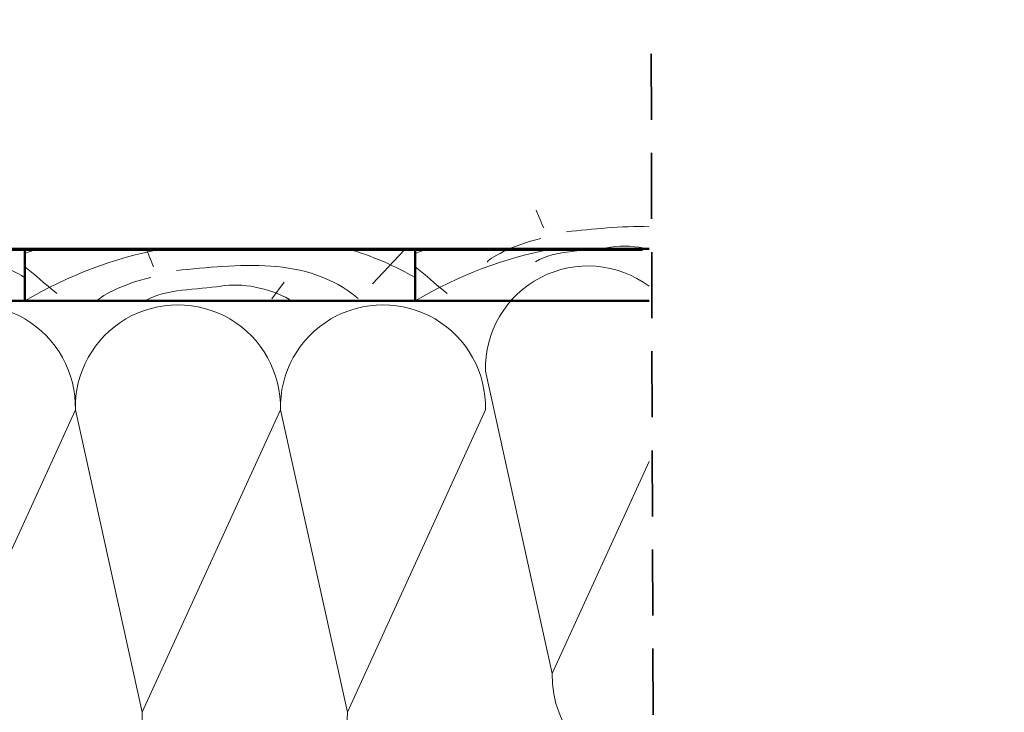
# Model space of a CAD drawing. Header units: millimetres. Extents: x 5545 to 136433, y -146986 to -36607.
# Tile 131 of 159: x 38881 to 39032, y -50523 to -50416. Entities that reach past the tile are written whole.
import ezdxf

# ---------------------------------------------------------------- set-up
doc = ezdxf.new("R2010")
doc.units = ezdxf.units.MM
doc.header["$LTSCALE"] = 8
doc.linetypes.add('ACAD_ISO02W100', pattern=[15, 12, -3])
doc.linetypes.add('VERDECKT', pattern=[9.525, 6.35, -3.175])
for name, color, linetype, lineweight in [('cienk.', 161, 'Continuous', 15), ('Cieńka', 7, 'Continuous', 9), ('GRUBA', 74, 'Continuous', 50), ('Przerywana', 7, 'ACAD_ISO02W100', 5), ('SZRAF', 21, 'Continuous', 9)]:
    doc.layers.add(name, color=color, linetype=linetype, lineweight=lineweight)
doc.styles.add('TXT50', font='bikroms.shx', dxfattribs={"width": 0.75, "height": 10})

msp = doc.modelspace()

# ---------------------------------------------------------------- linework, layer by layer
at = {"layer": 'Cieńka', "color": 250}
for p, q in [((38582.698, -50451.767), (38976.698, -50451.766)), ((38977.74, -50459.527), (38779.74, -50459.527))]:
    msp.add_line(p, q, dxfattribs=at)
at = {"layer": 'GRUBA', "color": 250}
for p, q in [((38881.74, -50451.527), (38821.74, -50451.527)), ((38941.74, -50451.527), (38881.74, -50451.527)), ((38881.74, -50451.527), (38881.74, -50459.527)), ((38881.74, -50459.527), (38881.74, -50451.527)), ((38941.74, -50459.527), (38941.74, -50451.527)), ((38941.74, -50451.527), (38977.74, -50451.527)), ((38941.74, -50459.527), (38941.74, -50451.527)), ((38821.74, -50459.527), (38881.74, -50459.527)), ((38881.74, -50459.527), (38941.74, -50459.527)), ((38977.74, -50459.527), (38941.74, -50459.527))]:
    msp.add_line(p, q, dxfattribs=at)
at = {"layer": 'Przerywana', "color": 250, "linetype": 'VERDECKT', "lineweight": 35, "ltscale": 0.2}
msp.add_line((38978.02, -50421.538), (38978.512, -50593.343), dxfattribs=at)
at = {"layer": 'SZRAF', "color": 250}
for p, q in [((38952.525, -50470.324), (38962.812, -50516.788)), ((38889.482, -50476.295), (38868.234, -50522.759)), ((38889.482, -50476.295), (38899.77, -50522.759)), ((38921.017, -50476.295), (38899.77, -50522.759)), ((38921.017, -50476.295), (38931.305, -50522.759)), ((38952.553, -50476.295), (38931.305, -50522.759)), ((38977.712, -50484.207), (38962.812, -50516.788))]:
    msp.add_line(p, q, dxfattribs=at)
for centre, start, end in [((38968.292, -50469.927), 53.33129, 181.44088), ((38873.714, -50475.898), 358.55912, 181.44088), ((38905.249, -50475.898), 358.55912, 181.44088), ((38936.785, -50475.898), 358.55912, 181.44088), ((38978.58, -50517.185), 178.55912, 266.84294), ((38884.002, -50523.155), 178.55912, 1.44088), ((38915.537, -50523.155), 178.55912, 1.44088)]:
    msp.add_arc(centre, 15.773, start, end, dxfattribs=at)
at = {"layer": 'SZRAF', "color": 250, "lineweight": 9}
for points in [[(38961.496, -50448.295), (38960.894, -50446.96), (38960.65, -50446.254), (38960.321, -50445.556)], [(38977.712, -50448.121), (38973.417, -50447.999), (38969.039, -50448.5), (38964.992, -50448.887)], [(38961.064, -50449.958), (38956.784, -50450.867), (38952.802, -50453.159), (38952.802, -50453.593)], [(38871.316, -50451.527), (38875.017, -50452.578), (38878.9, -50454.228), (38881.74, -50455.942)], [(38881.74, -50459.527), (38888.488, -50455.503), (38895.476, -50452.967), (38902.763, -50451.527)], [(38883.695, -50451.527), (38883.074, -50451.74), (38882.4, -50451.984), (38881.74, -50452.241)], [(38901.524, -50454.265), (38900.922, -50452.931), (38900.678, -50452.224), (38900.349, -50451.527)], [(38931.316, -50451.527), (38935.017, -50452.578), (38938.9, -50454.228), (38941.74, -50455.942)], [(38940.11, -50451.703), (38940.11, -50451.703), (38935.152, -50456.909), (38935.152, -50456.909)], [(38941.74, -50459.527), (38948.488, -50455.503), (38955.476, -50452.967), (38962.763, -50451.527)], [(38943.695, -50451.527), (38943.074, -50451.74), (38942.4, -50451.984), (38941.74, -50452.241)], [(38932.948, -50459.154), (38925.189, -50452.503), (38914.245, -50453.975), (38905.02, -50454.857)], [(38886.652, -50458.396), (38885.856, -50457.733), (38883.759, -50455.982), (38881.74, -50454.267)], [(38946.652, -50458.396), (38945.856, -50457.733), (38943.759, -50455.982), (38941.74, -50454.267)], [(38901.092, -50455.928), (38896.812, -50456.837), (38892.83, -50459.129), (38892.83, -50459.563)], [(38919.702, -50459.223), (38919.702, -50459.223), (38921.602, -50456.661), (38921.602, -50456.661)]]:
    msp.add_open_spline(points, degree=3, dxfattribs=at)
for points, knots in [([(38977.712, -50451.561), (38975.696, -50451.101), (38973.658, -50450.994), (38971.824, -50451.269), (38971.824, -50451.269), (38968.272, -50451.847), (38963.232, -50451.683), (38960.257, -50453.5)], [0.14834722, 0.14834722, 0.14834722, 0.14834722, 0.33333333, 0.33333333, 0.33333333, 0.33333333, 1, 1, 1, 1]), ([(38922.428, -50459.305), (38919.124, -50457.487), (38915.157, -50456.744), (38911.852, -50457.239), (38911.852, -50457.239), (38908.3, -50457.818), (38903.26, -50457.653), (38900.285, -50459.471)], [0, 0, 0, 0, 0.3333333, 0.3333333, 0.3333333, 0.3333333, 1, 1, 1, 1])]:
    msp.add_open_spline(points, degree=3, knots=knots, dxfattribs=at)

# ---------------------------------------------------------------- texts
at = {"layer": 'cienk.', "color": 250, "insert": (38645.528, -50186.527), "char_height": 12.875, "width": 658.89286, "attachment_point": 1, "style": 'TXT50'}
msp.add_mtext('Proj. {\\C7;deski podłogowe gr.32mm poddasza nieużytkowego.\\Plub alternatywa z warstwami akustycznymi:płyta wiórowa OSB \\Pgr.1,8cm, płyta gipsowo-kartonowa 19mm, płyta z włokna \\Pszklanego 2,5 cm płyta wiórowa OSB 1,8cm.\\PProj. folia paropezepuszczalna\\PProj. wełna mineralna twarda gr.20cm\\PProj. belka stropowa drewniana wym.22x28cm\\PProj. folia poliestylenowa\\PProj. system sufitu podwieszanego ognioochronnego REI-60\\P2x1,5cm płyta ognioochronnaPROMATECT-H \\Pna stelarzu systemowym.\\P. \\P \\P}', dxfattribs=at)

doc.saveas('drawing.dxf')
